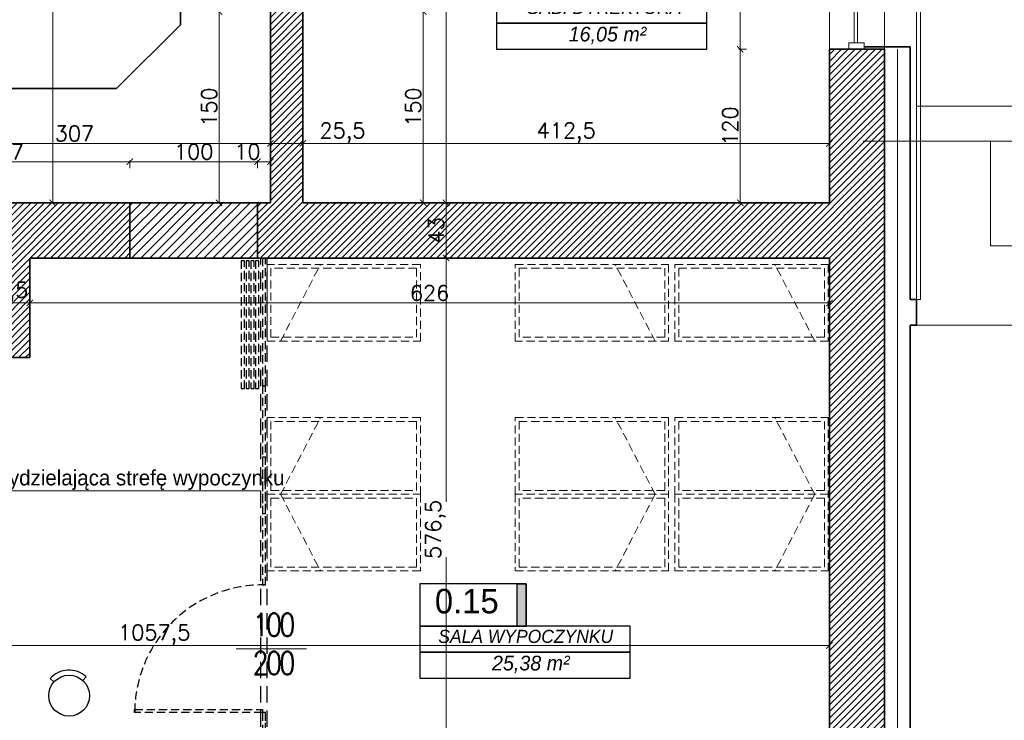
# Model space of a CAD drawing. Header units: millimetres. Extents: x -740 to 33545, y 5178 to 22494.
# Tile 142 of 250: x 11205 to 11976, y 9997 to 10546. Entities that reach past the tile are written whole.
import ezdxf
from ezdxf.lldxf.tags import DXFTag

# ---------------------------------------------------------------- set-up
doc = ezdxf.new("R2010")
doc.units = ezdxf.units.MM
doc.header["$MEASUREMENT"] = 0
doc.linetypes.add('DASHED2', pattern=[9.525, 6.35, -3.175])
doc.layers.get('Defpoints').update_dxf_attribs({"color": 252})
doc.layers.add('_I_EKO_PODKLAD 3', color=252, linetype='Continuous')
doc.layers.add('tabelki opis', color=252, linetype='Continuous')
for name, color, linetype, lineweight in [('_IS_EKO_KS_podposadzkowa', 86, 'Continuous', 35), ('A_istniejÄ…ce Ĺ›ciany', 252, 'Continuous', 35), ('A_izolacja', 252, 'Continuous', 9), ('A_l.przerywana', 252, 'ICAD_ISO03W100', 9), ('A_opisy', 252, 'Continuous', 15), ('A_wyposaĹĽenie', 252, 'Continuous', 9), ('A_Ĺ›ciany projektowane', 252, 'Continuous', 35), ('l. przerywana', 252, 'ICAD_ISO03W100', 9), ('l.widokowa', 252, 'Continuous', 15), ('l.wypeĹ‚nien', 252, 'Continuous', 5), ('linia opisowa', 252, 'Continuous', 9), ('Nowe_820-G Rysunki Obrazki_Nr_piĂłra__23', 252, 'Continuous', 15), ('wymiarowanie', 252, 'Continuous', 9)]:
    doc.layers.add(name, color=color, linetype=linetype, lineweight=lineweight)
doc.styles.add('1-100', font='simplex.shx', dxfattribs={"width": 0.8, "height": 15})
doc.styles.add('ARIALL', font='GOTHIC.TTF', dxfattribs={"height": 40})
doc.styles.add('ROMANS', font='romans')
doc.styles.add('styl2', font='simplex.shx')
doc.linetypes.add('BATTING', pattern='A,0.00254,-2.54,[134,ltypeshp.shx,S=2.54,R=0,X=-2.54,Y=0],-5.08,[134,ltypeshp.shx,S=2.54,R=180,X=2.54,Y=0],-2.54', length=10.16254)
tags = doc.linetypes.add('ICAD_ISO03W100', pattern=[30, 12, -18]).pattern_tags.tags
tags[6:7] = [DXFTag(74, 4), DXFTag(75, 0), DXFTag(340, '0'), DXFTag(46, 1.0), DXFTag(50, 0.0), DXFTag(44, 0.0), DXFTag(45, 0.0)]
tags[4:5] = [DXFTag(74, 4), DXFTag(75, 0), DXFTag(340, '0'), DXFTag(46, 1.0), DXFTag(50, 0.0), DXFTag(44, 0.0), DXFTag(45, 0.0)]
doc.dimstyles.new('Skala 1-50', dxfattribs={"dimtxt": 12, "dimasz": 5, "dimexe": 1, "dimexo": 1, "dimgap": 1.5, "dimtad": 1, "dimdec": 1, "dimrnd": 0.5, "dimtxsty": 'styl2', "dimblk": 'ARCHTICK', "dimcen": 5, "dimadec": 0, "dimazin": 0, "dimtfac": 1, "dimtdec": 1, "dimtmove": 1, "dimatfit": 3, "dimldrblk": 'ARCHTICK', "dimfxl": 0, "dimlwd": -1, "dimlwe": -1, "dimarcsym": 0})

# ---------------------------------------------------------------- blocks, each defined once
blk = doc.blocks.new('_ArchTick')
at = {"color": 0, "linetype": 'ByBlock', "const_width": 0.15}
blk.add_lwpolyline([(-0.5, -0.5), (0.5, 0.5)], dxfattribs=at)
blk = doc.blocks.new('*D1176')
at = {"layer": 'Defpoints', "color": 0}
for p in [(11401.42, 10468.65), (11426.82, 10460.12), (11426.82, 10449.07)]:
    blk.add_point(p, dxfattribs=at)
at = {"layer": 'wymiarowanie', "color": 0}
for p, q in [((11401.42, 10454.07), (11401.42, 10448.07)), ((11401.42, 10449.07), (11426.82, 10449.07)), ((11426.82, 10454.07), (11426.82, 10448.07)), ((11426.82, 10449.07), (11474.87, 10449.07))]:
    blk.add_line(p, q, dxfattribs=at)
at = {"layer": 'wymiarowanie', "color": 0, "xscale": 5, "yscale": 5, "zscale": 5, "rotation": 180}
blk.add_blockref('_ArchTick', (11401.42, 10449.07), dxfattribs=at)
at = {"layer": 'wymiarowanie', "color": 0, "xscale": 5, "yscale": 5, "zscale": 5}
blk.add_blockref('_ArchTick', (11426.82, 10449.07), dxfattribs=at)
at = {"layer": 'wymiarowanie', "color": 0, "insert": (11457.8, 10457.42), "char_height": 12, "attachment_point": 5, "style": 'styl2'}
blk.add_mtext('25,5', dxfattribs=at)
blk = doc.blocks.new('*D1177')
at = {"layer": 'Defpoints', "color": 0}
for p in [(11426.82, 10460.12), (11839.15, 10462.64), (11839.15, 10449.07)]:
    blk.add_point(p, dxfattribs=at)
at = {"layer": 'wymiarowanie', "color": 0}
for p, q in [((11426.82, 10454.07), (11426.82, 10448.07)), ((11426.82, 10449.07), (11839.15, 10449.07)), ((11839.15, 10454.07), (11839.15, 10448.07))]:
    blk.add_line(p, q, dxfattribs=at)
at = {"layer": 'wymiarowanie', "color": 0, "xscale": 5, "yscale": 5, "zscale": 5, "rotation": 180}
blk.add_blockref('_ArchTick', (11426.82, 10449.07), dxfattribs=at)
at = {"layer": 'wymiarowanie', "color": 0, "xscale": 5, "yscale": 5, "zscale": 5}
blk.add_blockref('_ArchTick', (11839.15, 10449.07), dxfattribs=at)
at = {"layer": 'wymiarowanie', "color": 0, "insert": (11632.98, 10457.42), "char_height": 12, "attachment_point": 5, "style": 'styl2'}
blk.add_mtext('412,5', dxfattribs=at)
blk = doc.blocks.new('*D1186')
at = {"layer": 'Defpoints', "color": 0}
for p in [(11839.15, 10110.74), (10781.66, 10085.81), (11839.15, 10055.97)]:
    blk.add_point(p, dxfattribs=at)
at = {"layer": 'wymiarowanie', "color": 0}
for p, q in [((10781.66, 10060.97), (10781.66, 10054.97)), ((10781.66, 10055.97), (11839.15, 10055.97)), ((11839.15, 10060.97), (11839.15, 10054.97))]:
    blk.add_line(p, q, dxfattribs=at)
at = {"layer": 'wymiarowanie', "color": 0, "xscale": 5, "yscale": 5, "zscale": 5, "rotation": 180}
blk.add_blockref('_ArchTick', (10781.66, 10055.97), dxfattribs=at)
at = {"layer": 'wymiarowanie', "color": 0, "xscale": 5, "yscale": 5, "zscale": 5}
blk.add_blockref('_ArchTick', (11839.15, 10055.97), dxfattribs=at)
at = {"layer": 'wymiarowanie', "color": 0, "insert": (11310.4, 10064.32), "char_height": 12, "attachment_point": 5, "style": 'styl2'}
blk.add_mtext('1057,5', dxfattribs=at)
blk = doc.blocks.new('*D1210')
at = {"layer": 'Defpoints', "color": 0}
for p in [(11527.57, 10791.99), (11515.94, 10402.52), (11539.01, 10402.52)]:
    blk.add_point(p, dxfattribs=at)
at = {"layer": 'wymiarowanie', "color": 0}
for p, q in [((11534.01, 10791.99), (11540.01, 10791.99)), ((11539.01, 10791.99), (11539.01, 10402.52)), ((11534.01, 10402.52), (11540.01, 10402.52))]:
    blk.add_line(p, q, dxfattribs=at)
at = {"layer": 'wymiarowanie', "color": 0, "xscale": 5, "yscale": 5, "zscale": 5}
for p, rotation in [((11539.01, 10791.99), 90), ((11539.01, 10402.52), 270)]:
    blk.add_blockref('_ArchTick', p, dxfattribs=dict(at, rotation=rotation))
at = {"layer": 'wymiarowanie', "color": 0, "insert": (11530.66, 10597.26), "char_height": 12, "attachment_point": 5, "rotation": 90, "style": 'styl2'}
blk.add_mtext('389,5', dxfattribs=at)
blk = doc.blocks.new('*D1211')
at = {"layer": 'Defpoints', "color": 0}
for p in [(11515.94, 10402.52), (11515.83, 10359.34), (11539.01, 10359.34)]:
    blk.add_point(p, dxfattribs=at)
at = {"layer": 'wymiarowanie', "color": 0}
for p, q in [((11534.01, 10402.52), (11540.01, 10402.52)), ((11539.01, 10402.52), (11539.01, 10359.34)), ((11534.01, 10359.34), (11540.01, 10359.34))]:
    blk.add_line(p, q, dxfattribs=at)
at = {"layer": 'wymiarowanie', "color": 0, "xscale": 5, "yscale": 5, "zscale": 5}
for p, rotation in [((11539.01, 10402.52), 90), ((11539.01, 10359.34), 270)]:
    blk.add_blockref('_ArchTick', p, dxfattribs=dict(at, rotation=rotation))
at = {"layer": 'wymiarowanie', "color": 0, "insert": (11531.21, 10380.93), "char_height": 12, "attachment_point": 5, "rotation": 90, "style": 'styl2'}
blk.add_mtext('43', dxfattribs=at)
blk = doc.blocks.new('*D2126')
at = {"layer": 'Defpoints', "color": 0}
for p in [(11905.83, 10675.69), (11981.91, 10524.75), (12091.4, 10524.75)]:
    blk.add_point(p, dxfattribs=at)
at = {"layer": 'wymiarowanie', "color": 0}
for p, q in [((12086.4, 10675.69), (12092.4, 10675.69)), ((12091.4, 10675.69), (12091.4, 10524.75)), ((12086.4, 10524.75), (12092.4, 10524.75))]:
    blk.add_line(p, q, dxfattribs=at)
at = {"layer": 'wymiarowanie', "color": 0, "xscale": 5, "yscale": 5, "zscale": 5}
for p, rotation in [((12091.4, 10675.69), 90), ((12091.4, 10524.75), 270)]:
    blk.add_blockref('_ArchTick', p, dxfattribs=dict(at, rotation=rotation))
at = {"layer": 'wymiarowanie', "color": 0, "insert": (12083.75, 10600.22), "char_height": 12, "attachment_point": 5, "rotation": 90, "style": 'styl2'}
blk.add_mtext('151', dxfattribs=at)
blk = doc.blocks.new('*D2127')
at = {"layer": 'Defpoints', "color": 0}
for p in [(11907.33, 10306.75), (11961.91, 9739.58), (12091.4, 9739.58)]:
    blk.add_point(p, dxfattribs=at)
at = {"layer": 'wymiarowanie', "color": 0}
for p, q in [((12086.4, 10306.75), (12092.4, 10306.75)), ((12091.4, 10306.75), (12091.4, 9739.58)), ((12086.4, 9739.58), (12092.4, 9739.58))]:
    blk.add_line(p, q, dxfattribs=at)
at = {"layer": 'wymiarowanie', "color": 0, "xscale": 5, "yscale": 5, "zscale": 5}
for p, rotation in [((12091.4, 10306.75), 90), ((12091.4, 9739.58), 270)]:
    blk.add_blockref('_ArchTick', p, dxfattribs=dict(at, rotation=rotation))
at = {"layer": 'wymiarowanie', "color": 0, "insert": (12083.6, 10023.17), "char_height": 12, "attachment_point": 5, "rotation": 90, "style": 'styl2'}
blk.add_mtext('567', dxfattribs=at)
blk = doc.blocks.new('*D2130')
at = {"layer": 'Defpoints', "color": 0}
for p in [(11902.33, 10524.75), (11902.33, 10326.75), (12091.4, 10326.75)]:
    blk.add_point(p, dxfattribs=at)
at = {"layer": 'wymiarowanie', "color": 0}
for p, q in [((12086.4, 10524.75), (12092.4, 10524.75)), ((12091.4, 10524.75), (12091.4, 10326.75)), ((12086.4, 10326.75), (12092.4, 10326.75))]:
    blk.add_line(p, q, dxfattribs=at)
at = {"layer": 'wymiarowanie', "color": 0, "xscale": 5, "yscale": 5, "zscale": 5}
for p, rotation in [((12091.4, 10524.75), 90), ((12091.4, 10326.75), 270)]:
    blk.add_blockref('_ArchTick', p, dxfattribs=dict(at, rotation=rotation))
at = {"layer": 'wymiarowanie', "color": 0, "insert": (12083.6, 10425.75), "char_height": 12, "attachment_point": 5, "rotation": 90, "style": 'styl2'}
blk.add_mtext('198', dxfattribs=at)
blk = doc.blocks.new('*D2131')
at = {"layer": 'Defpoints', "color": 0}
for p in [(11902.33, 10326.75), (11907.33, 10306.75), (12091.4, 10306.75)]:
    blk.add_point(p, dxfattribs=at)
at = {"layer": 'wymiarowanie', "color": 0}
for p, q in [((12086.4, 10326.75), (12092.4, 10326.75)), ((12091.4, 10326.75), (12091.4, 10306.75)), ((12086.4, 10306.75), (12092.4, 10306.75))]:
    blk.add_line(p, q, dxfattribs=at)
at = {"layer": 'wymiarowanie', "color": 0, "xscale": 5, "yscale": 5, "zscale": 5}
for p, rotation in [((12091.4, 10326.75), 90), ((12091.4, 10306.75), 270)]:
    blk.add_blockref('_ArchTick', p, dxfattribs=dict(at, rotation=rotation))
at = {"layer": 'wymiarowanie', "color": 0, "insert": (12083.6, 10292.48), "char_height": 12, "attachment_point": 5, "rotation": 90, "style": 'styl2'}
blk.add_mtext('20', dxfattribs=at)
blk = doc.blocks.new('*D2196')
at = {"layer": 'Defpoints', "color": 0}
for p in [(11219.65, 10791.99), (11218.78, 10402.52), (11231, 10402.52)]:
    blk.add_point(p, dxfattribs=at)
at = {"layer": 'wymiarowanie', "color": 0}
for p, q in [((11226, 10791.99), (11232, 10791.99)), ((11231, 10791.99), (11231, 10686.66)), ((11231, 10402.52), (11231, 10643.36)), ((11226, 10402.52), (11232, 10402.52))]:
    blk.add_line(p, q, dxfattribs=at)
at = {"layer": 'wymiarowanie', "color": 0, "xscale": 5, "yscale": 5, "zscale": 5}
for p, rotation in [((11231, 10791.99), 90), ((11231, 10402.52), 270)]:
    blk.add_blockref('_ArchTick', p, dxfattribs=dict(at, rotation=rotation))
at = {"layer": 'wymiarowanie', "color": 0, "insert": (11222.65, 10665.01), "char_height": 12, "attachment_point": 5, "rotation": 90, "style": 'styl2'}
blk.add_mtext('389,5', dxfattribs=at)
blk = doc.blocks.new('*D2205')
at = {"layer": 'Defpoints', "color": 0}
for p in [(11401.42, 10478.86), (11094.39, 10472.75), (11401.42, 10449.07)]:
    blk.add_point(p, dxfattribs=at)
at = {"layer": 'wymiarowanie', "color": 0}
for p, q in [((11094.39, 10454.07), (11094.39, 10448.07)), ((11094.39, 10449.07), (11401.42, 10449.07)), ((11401.42, 10454.07), (11401.42, 10448.07))]:
    blk.add_line(p, q, dxfattribs=at)
at = {"layer": 'wymiarowanie', "color": 0, "xscale": 5, "yscale": 5, "zscale": 5, "rotation": 180}
blk.add_blockref('_ArchTick', (11094.39, 10449.07), dxfattribs=at)
at = {"layer": 'wymiarowanie', "color": 0, "xscale": 5, "yscale": 5, "zscale": 5}
blk.add_blockref('_ArchTick', (11401.42, 10449.07), dxfattribs=at)
at = {"layer": 'wymiarowanie', "color": 0, "insert": (11247.9, 10456.87), "char_height": 12, "attachment_point": 5, "style": 'styl2'}
blk.add_mtext('307', dxfattribs=at)
blk = doc.blocks.new('*D2209')
at = {"layer": 'Defpoints', "color": 0}
for p in [(11562.62, 10359.34), (11539.01, 9782.76), (11576.75, 9782.76)]:
    blk.add_point(p, dxfattribs=at)
at = {"layer": 'wymiarowanie', "color": 0}
for p, q in [((11544.01, 10359.34), (11538.01, 10359.34)), ((11539.01, 10359.34), (11539.01, 10168.41)), ((11539.01, 9782.76), (11539.01, 10125.2)), ((11544.01, 9782.76), (11538.01, 9782.76))]:
    blk.add_line(p, q, dxfattribs=at)
at = {"layer": 'wymiarowanie', "color": 0, "xscale": 5, "yscale": 5, "zscale": 5}
for p, rotation in [((11539.01, 10359.34), 90), ((11539.01, 9782.76), 270)]:
    blk.add_blockref('_ArchTick', p, dxfattribs=dict(at, rotation=rotation))
at = {"layer": 'wymiarowanie', "color": 0, "insert": (11530.66, 10146.8), "char_height": 12, "attachment_point": 5, "rotation": 90, "style": 'styl2'}
blk.add_mtext('576,5', dxfattribs=at)
blk = doc.blocks.new('*D2620')
at = {"layer": 'Defpoints', "color": 0}
for p in [(11291.35, 10434.77), (11094.39, 10421.64), (11291.35, 10402.52)]:
    blk.add_point(p, dxfattribs=at)
at = {"layer": 'wymiarowanie', "color": 0}
for p, q in [((11094.39, 10429.77), (11094.39, 10435.77)), ((11094.39, 10434.77), (11291.35, 10434.77)), ((11291.35, 10429.77), (11291.35, 10435.77))]:
    blk.add_line(p, q, dxfattribs=at)
at = {"layer": 'wymiarowanie', "color": 0, "xscale": 5, "yscale": 5, "zscale": 5, "rotation": 180}
blk.add_blockref('_ArchTick', (11094.39, 10434.77), dxfattribs=at)
at = {"layer": 'wymiarowanie', "color": 0, "xscale": 5, "yscale": 5, "zscale": 5}
blk.add_blockref('_ArchTick', (11291.35, 10434.77), dxfattribs=at)
at = {"layer": 'wymiarowanie', "color": 0, "insert": (11192.87, 10442.57), "char_height": 12, "attachment_point": 5, "style": 'styl2'}
blk.add_mtext('197', dxfattribs=at)
blk = doc.blocks.new('*D2621')
at = {"layer": 'Defpoints', "color": 0}
for p in [(11391.26, 10434.77), (11291.35, 10402.52), (11391.26, 10402.52)]:
    blk.add_point(p, dxfattribs=at)
at = {"layer": 'wymiarowanie', "color": 0}
for p, q in [((11291.35, 10429.77), (11291.35, 10435.77)), ((11291.35, 10434.77), (11391.26, 10434.77)), ((11391.26, 10429.77), (11391.26, 10435.77))]:
    blk.add_line(p, q, dxfattribs=at)
at = {"layer": 'wymiarowanie', "color": 0, "xscale": 5, "yscale": 5, "zscale": 5, "rotation": 180}
blk.add_blockref('_ArchTick', (11291.35, 10434.77), dxfattribs=at)
at = {"layer": 'wymiarowanie', "color": 0, "xscale": 5, "yscale": 5, "zscale": 5}
blk.add_blockref('_ArchTick', (11391.26, 10434.77), dxfattribs=at)
at = {"layer": 'wymiarowanie', "color": 0, "insert": (11341.31, 10442.57), "char_height": 12, "attachment_point": 5, "style": 'styl2'}
blk.add_mtext('100', dxfattribs=at)
blk = doc.blocks.new('*D2622')
at = {"layer": 'Defpoints', "color": 0}
for p in [(11401.42, 10434.77), (11391.26, 10402.52), (11401.42, 10402.52)]:
    blk.add_point(p, dxfattribs=at)
at = {"layer": 'wymiarowanie', "color": 0}
for p, q in [((11391.26, 10429.77), (11391.26, 10435.77)), ((11391.26, 10434.77), (11401.42, 10434.77)), ((11401.42, 10429.77), (11401.42, 10435.77))]:
    blk.add_line(p, q, dxfattribs=at)
at = {"layer": 'wymiarowanie', "color": 0, "xscale": 5, "yscale": 5, "zscale": 5, "rotation": 180}
blk.add_blockref('_ArchTick', (11391.26, 10434.77), dxfattribs=at)
at = {"layer": 'wymiarowanie', "color": 0, "xscale": 5, "yscale": 5, "zscale": 5}
blk.add_blockref('_ArchTick', (11401.42, 10434.77), dxfattribs=at)
at = {"layer": 'wymiarowanie', "color": 0, "insert": (11383.35, 10442.57), "char_height": 12, "attachment_point": 5, "style": 'styl2'}
blk.add_mtext('10', dxfattribs=at)
blk = doc.blocks.new('*D2641')
at = {"layer": 'Defpoints', "color": 0}
for p in [(11174.51, 10359.34), (11212.91, 10359.34), (11212.91, 10324.14)]:
    blk.add_point(p, dxfattribs=at)
at = {"layer": 'wymiarowanie', "color": 0}
for p, q in [((11174.51, 10329.14), (11174.51, 10323.14)), ((11174.51, 10324.14), (11212.91, 10324.14)), ((11212.91, 10329.14), (11212.91, 10323.14))]:
    blk.add_line(p, q, dxfattribs=at)
at = {"layer": 'wymiarowanie', "color": 0, "xscale": 5, "yscale": 5, "zscale": 5, "rotation": 180}
blk.add_blockref('_ArchTick', (11174.51, 10324.14), dxfattribs=at)
at = {"layer": 'wymiarowanie', "color": 0, "xscale": 5, "yscale": 5, "zscale": 5}
blk.add_blockref('_ArchTick', (11212.91, 10324.14), dxfattribs=at)
at = {"layer": 'wymiarowanie', "color": 0, "insert": (11193.71, 10332.49), "char_height": 12, "attachment_point": 5, "style": 'styl2'}
blk.add_mtext('38,5', dxfattribs=at)
blk = doc.blocks.new('*D2642')
at = {"layer": 'Defpoints', "color": 0}
for p in [(11212.91, 10359.34), (11839.15, 10359.34), (11839.15, 10324.14)]:
    blk.add_point(p, dxfattribs=at)
at = {"layer": 'wymiarowanie', "color": 0}
for p, q in [((11212.91, 10329.14), (11212.91, 10323.14)), ((11212.91, 10324.14), (11839.15, 10324.14)), ((11839.15, 10329.14), (11839.15, 10323.14))]:
    blk.add_line(p, q, dxfattribs=at)
at = {"layer": 'wymiarowanie', "color": 0, "xscale": 5, "yscale": 5, "zscale": 5, "rotation": 180}
blk.add_blockref('_ArchTick', (11212.91, 10324.14), dxfattribs=at)
at = {"layer": 'wymiarowanie', "color": 0, "xscale": 5, "yscale": 5, "zscale": 5}
blk.add_blockref('_ArchTick', (11839.15, 10324.14), dxfattribs=at)
at = {"layer": 'wymiarowanie', "color": 0, "insert": (11526.03, 10331.94), "char_height": 12, "attachment_point": 5, "style": 'styl2'}
blk.add_mtext('626', dxfattribs=at)
blk = doc.blocks.new('*D2797')
at = {"layer": 'Defpoints', "color": 0}
for p in [(11839.15, 10677.69), (11769.27, 10522.75), (11839.15, 10522.75)]:
    blk.add_point(p, dxfattribs=at)
at = {"layer": 'wymiarowanie', "color": 0}
for p, q in [((11774.27, 10677.69), (11768.27, 10677.69)), ((11769.27, 10677.69), (11769.27, 10642.59)), ((11769.27, 10522.75), (11769.27, 10614.96)), ((11774.27, 10522.75), (11768.27, 10522.75))]:
    blk.add_line(p, q, dxfattribs=at)
at = {"layer": 'wymiarowanie', "color": 0, "xscale": 5, "yscale": 5, "zscale": 5}
for p, rotation in [((11769.27, 10677.69), 90), ((11769.27, 10522.75), 270)]:
    blk.add_blockref('_ArchTick', p, dxfattribs=dict(at, rotation=rotation))
at = {"layer": 'wymiarowanie', "color": 0, "insert": (11761.62, 10628.77), "char_height": 12, "attachment_point": 5, "rotation": 90, "style": 'styl2'}
blk.add_mtext('155', dxfattribs=at)
blk = doc.blocks.new('*D2798')
at = {"layer": 'Defpoints', "color": 0}
for p in [(11839.15, 10522.75), (11769.27, 10402.52), (11839.15, 10402.52)]:
    blk.add_point(p, dxfattribs=at)
at = {"layer": 'wymiarowanie', "color": 0}
for p, q in [((11774.27, 10522.75), (11768.27, 10522.75)), ((11769.27, 10522.75), (11769.27, 10402.52)), ((11774.27, 10402.52), (11768.27, 10402.52))]:
    blk.add_line(p, q, dxfattribs=at)
at = {"layer": 'wymiarowanie', "color": 0, "xscale": 5, "yscale": 5, "zscale": 5}
for p, rotation in [((11769.27, 10522.75), 90), ((11769.27, 10402.52), 270)]:
    blk.add_blockref('_ArchTick', p, dxfattribs=dict(at, rotation=rotation))
at = {"layer": 'wymiarowanie', "color": 0, "insert": (11761.47, 10462.64), "char_height": 12, "attachment_point": 5, "rotation": 90, "style": 'styl2'}
blk.add_mtext('120', dxfattribs=at)
blk = doc.blocks.new('*D2802')
at = {"layer": 'Defpoints', "color": 0}
for p in [(11401.42, 10552.38), (11361.18, 10402.52), (11401.42, 10402.52)]:
    blk.add_point(p, dxfattribs=at)
at = {"layer": 'wymiarowanie', "color": 0}
for p, q in [((11366.18, 10552.38), (11360.18, 10552.38)), ((11361.18, 10552.38), (11361.18, 10402.52)), ((11366.18, 10402.52), (11360.18, 10402.52))]:
    blk.add_line(p, q, dxfattribs=at)
at = {"layer": 'wymiarowanie', "color": 0, "xscale": 5, "yscale": 5, "zscale": 5}
for p, rotation in [((11361.18, 10552.38), 90), ((11361.18, 10402.52), 270)]:
    blk.add_blockref('_ArchTick', p, dxfattribs=dict(at, rotation=rotation))
at = {"layer": 'wymiarowanie', "color": 0, "insert": (11353.38, 10477.45), "char_height": 12, "attachment_point": 5, "rotation": 90, "style": 'styl2'}
blk.add_mtext('150', dxfattribs=at)
blk = doc.blocks.new('*D2805')
at = {"layer": 'Defpoints', "color": 0}
for p in [(11480.81, 10552.38), (11480.81, 10402.52), (11521.06, 10402.52)]:
    blk.add_point(p, dxfattribs=at)
at = {"layer": 'wymiarowanie', "color": 0}
for p, q in [((11516.06, 10552.38), (11522.06, 10552.38)), ((11521.06, 10552.38), (11521.06, 10402.52)), ((11516.06, 10402.52), (11522.06, 10402.52))]:
    blk.add_line(p, q, dxfattribs=at)
at = {"layer": 'wymiarowanie', "color": 0, "xscale": 5, "yscale": 5, "zscale": 5}
for p, rotation in [((11521.06, 10552.38), 90), ((11521.06, 10402.52), 270)]:
    blk.add_blockref('_ArchTick', p, dxfattribs=dict(at, rotation=rotation))
at = {"layer": 'wymiarowanie', "color": 0, "insert": (11513.26, 10477.45), "char_height": 12, "attachment_point": 5, "rotation": 90, "style": 'styl2'}
blk.add_mtext('150', dxfattribs=at)

msp = doc.modelspace()

# ---------------------------------------------------------------- hatches: boundary and pattern name
at = {"layer": 'l.wypeĹ‚nien'}
h = msp.add_hatch(dxfattribs=at)
h.set_pattern_fill('ANSI31', color=256, scale=30, style=0)
h.paths.add_polyline_path([(11391.26, 10402.52), (11391.26, 10359.34), (11839.15, 10359.34), (11839.15, 9782.76), (11774.02, 9782.76), (11774.02, 9765.83), (11774.02, 9754.82), (11774.02, 9739.58), (11839.15, 9739.58), (11882.33, 9739.58), (11882.33, 10522.75), (11866.24, 10522.75), (11854.39, 10522.75), (11839.15, 10522.75), (11839.15, 10402.52), (11426.82, 10402.52), (11426.82, 10552.38), (11401.42, 10552.38), (11401.42, 10402.52)])
h.paths.add_polyline_path([(11391.26, 10834.32), (11391.26, 10791.99), (11401.42, 10791.99), (11401.42, 10654.38), (11426.82, 10654.38), (11426.82, 10791.99), (11839.15, 10791.99), (11839.15, 10677.69), (11854.39, 10677.69), (11866.24, 10677.69), (11882.33, 10677.69), (11882.33, 11331.32), (11882.33, 11374.5), (11799.42, 11374.5), (11799.42, 11331.32), (11839.15, 11331.32), (11839.15, 10994.32), (11839.15, 10834.32), (11699.45, 10834.32), (11685.18, 10834.32), (11640.68, 10834.32), (11401.42, 10834.32)])
h.paths.add_polyline_path([(11477.62, 10806.38), (11477.62, 10819.93), (11497.94, 10819.93), (11497.94, 10806.38)], flags=16)
h.paths.add_polyline_path([(11438.67, 10819.93), (11438.67, 10806.38), (11457.3, 10806.38), (11457.3, 10819.93)], flags=16)
h.paths.add_polyline_path([(11429.29, 9739.58), (11429.29, 9782.76), (11384.13, 9782.76), (11384.13, 9739.58)])
h.paths.add_polyline_path([(11624.02, 9739.58), (11624.02, 9782.76), (11579.29, 9782.76), (11579.29, 9739.58)])
h = msp.add_hatch(dxfattribs=at)
h.set_pattern_fill('ANSI31', color=256, scale=30, style=0)
h.paths.add_polyline_path([(10913.66, 10402.52), (10997.39, 10402.52), (11117.42, 10402.52), (11176.61, 10402.52), (11176.61, 10401.46), (11164.43, 10401.46), (11164.43, 10399.14), (11180.1, 10399.14), (11180.1, 10402.52), (11291.35, 10402.52), (11291.35, 10359.34), (11212.91, 10359.34), (11212.91, 10281.34), (11174.51, 10281.34), (11174.51, 10359.34), (11117.42, 10359.34), (10913.66, 10359.34)])
h.paths.add_polyline_path([(11186.51, 10326.34), (11186.51, 10347.34), (11200.91, 10347.34), (11200.91, 10326.34)], flags=16)
h.paths.add_polyline_path([(11186.51, 10326.34), (11186.51, 10347.34), (11200.91, 10347.34), (11200.91, 10326.34)], flags=0)
h.paths.add_polyline_path([(11186.51, 10293.34), (11186.51, 10314.34), (11200.91, 10314.34), (11200.91, 10293.34)], flags=16)
h.paths.add_polyline_path([(11186.51, 10293.34), (11186.51, 10314.34), (11200.91, 10314.34), (11200.91, 10293.34)], flags=0)
h.paths.add_polyline_path([(11234.13, 9739.58), (11234.13, 9782.76), (11199.91, 9782.76), (11199.91, 9812.76), (11174.51, 9812.76), (11174.51, 9782.76), (11128.02, 9782.76), (11128.02, 9739.58)])
h.paths.add_polyline_path([(10477.77, 9782.76), (10504.8, 9782.76), (10504.8, 9762.76), (10529.35, 9762.99), (10529.35, 9782.76), (10587.7, 9782.76), (10587.7, 9739.58), (10477.77, 9739.58)])
h.paths.add_polyline_path([(10783.28, 9739.58), (10783.28, 9782.76), (10737.7, 9782.76), (10737.7, 9739.58)])
h.paths.add_polyline_path([(10978.02, 9739.58), (10978.02, 9782.76), (10933.28, 9782.76), (10933.28, 9739.58)])
h.paths.add_polyline_path([(10769.66, 10359.34), (10771.66, 10359.34), (10771.66, 10402.52), (10736.26, 10402.52), (10736.26, 10359.34)])
h.paths.add_polyline_path([(10457.77, 9739.58), (10457.77, 9782.76), (10477.77, 9782.76), (10477.77, 9739.58), (10470.93, 9739.58)])
h.paths.add_polyline_path([(10771.66, 10359.34), (10771.66, 10402.52), (10791.66, 10402.52), (10791.66, 10359.34)])
h.paths.add_polyline_path([(10913.66, 10359.34), (10913.66, 10402.52), (10893.66, 10402.52), (10893.66, 10359.34)])
h.paths.add_polyline_path([(10504.8, 9762.76), (10504.8, 9782.76), (10529.35, 9782.76), (10529.35, 9762.99)])
h = msp.add_hatch(dxfattribs=at)
h.set_pattern_fill('ANSI31', color=256, scale=40, style=0)
h.paths.add_polyline_path([(11291.35, 10402.52), (11291.35, 10359.34), (11391.26, 10359.34), (11391.26, 10402.52)])
at = {"layer": 'tabelki opis'}
msp.add_hatch(color=256, dxfattribs=at).paths.add_polyline_path([(11601.6, 10070.96), (11601.6, 10104.23), (11594.64, 10104.23), (11594.64, 10070.96)])

# ---------------------------------------------------------------- linework, layer by layer
at = {"layer": '_I_EKO_PODKLAD 3', "linetype": 'DASHED2', "ltscale": 2}
for p, q in [((11393.83, 9782.76), (11393.83, 10359.34)), ((11393.83, 9782.76), (11393.83, 10359.34)), ((11398.83, 9782.76), (11398.83, 10359.34)), ((11398.83, 9782.76), (11398.83, 10359.34))]:
    msp.add_line(p, q, dxfattribs=at)
at = {"layer": '_I_EKO_PODKLAD 3', "ltscale": 500}
for p, q in [((11254.46, 10028.54), (11257.14, 10031.52)), ((11254.46, 10028.54), (11257.14, 10031.52)), ((11231.86, 10027.38), (11228.89, 10030.06)), ((11231.86, 10027.38), (11228.89, 10030.06))]:
    msp.add_line(p, q, dxfattribs=at)
at = {"layer": '_I_EKO_PODKLAD 3', "linetype": 'DASHED2'}
for points in [[(11378.57, 10357.14), (11378.57, 10257.14), (11381.07, 10257.14), (11381.07, 10357.14), (11378.57, 10357.14)], [(11382.32, 10357.14), (11382.32, 10257.14), (11384.82, 10257.14), (11384.82, 10357.14), (11382.32, 10357.14)], [(11386.07, 10357.14), (11386.07, 10257.14), (11388.57, 10257.14), (11388.57, 10357.14), (11386.07, 10357.14)], [(11389.82, 10357.14), (11389.82, 10257.14), (11392.32, 10257.14), (11392.32, 10357.14), (11389.82, 10357.14)], [(11395.08, 10359.34), (11395.08, 10259.34), (11397.58, 10259.34), (11397.58, 10359.34), (11395.08, 10359.34)], [(11395.08, 10359.34), (11395.08, 10259.34), (11397.58, 10259.34), (11397.58, 10359.34), (11395.08, 10359.34)], [(11395.08, 10259.34), (11395.08, 10159.34), (11397.58, 10159.34), (11397.58, 10259.34), (11395.08, 10259.34)], [(11395.08, 10259.34), (11395.08, 10159.34), (11397.58, 10159.34), (11397.58, 10259.34), (11395.08, 10259.34)], [(11395.08, 10203.34), (11395.08, 10103.34), (11397.58, 10103.34), (11397.58, 10203.34), (11395.08, 10203.34)], [(11295.08, 10005.84), (11395.08, 10005.84), (11395.08, 10003.34), (11295.08, 10003.34), (11295.08, 10005.84)], [(11295.08, 10005.84), (11395.08, 10005.84), (11395.08, 10003.34), (11295.08, 10003.34), (11295.08, 10005.84)], [(11395.08, 10003.34), (11395.08, 9903.34), (11397.58, 9903.34), (11397.58, 10003.34), (11395.08, 10003.34)], [(11395.08, 10003.34), (11395.08, 9882.76), (11397.58, 9882.76), (11397.58, 10003.34), (11395.08, 10003.34)]]:
    msp.add_lwpolyline(points, dxfattribs=at)
at = {"layer": '_I_EKO_PODKLAD 3', "ltscale": 500}
msp.add_circle((11243.74, 10016.66), 16, dxfattribs=at)
msp.add_circle((11243.74, 10016.66), 16, dxfattribs=at)
at = {"layer": '_I_EKO_PODKLAD 3', "linetype": 'DASHED2'}
msp.add_arc((11395.08, 10003.34), 100, 88.56746, 180.50373, dxfattribs=at)
msp.add_arc((11395.08, 10003.34), 100, 88.56746, 180.50373, dxfattribs=at)
at = {"layer": '_I_EKO_PODKLAD 3', "ltscale": 500}
msp.add_arc((11243.74, 10016.66), 20, 47.95505, 137.95505, dxfattribs=at)
msp.add_arc((11243.74, 10016.66), 20, 47.95505, 137.95505, dxfattribs=at)
at = {"layer": '_IS_EKO_KS_podposadzkowa'}
for p, q in [((11330.86, 10794.54), (11330.85, 10542)), ((10426.12, 10492), (11280.85, 10492))]:
    msp.add_line(p, q, dxfattribs=at)
at = {"layer": '_IS_EKO_KS_podposadzkowa', "ltscale": 10}
msp.add_line((11280.85, 10492), (11330.85, 10542), dxfattribs=at)
at = {"layer": 'A_istniejÄ…ce Ĺ›ciany', "ltscale": 1000}
msp.add_line((11233.26, 10402.52), (11291.35, 10402.52), dxfattribs=at)
msp.add_line((11233.26, 10402.52), (11291.35, 10402.52), dxfattribs=at)
at = {"layer": 'A_istniejÄ…ce Ĺ›ciany'}
msp.add_line((11291.35, 10402.52), (11291.35, 10359.34), dxfattribs=at)
at = {"layer": 'A_istniejÄ…ce Ĺ›ciany', "ltscale": 15}
for p, q in [((11212.91, 10359.34), (11212.91, 10281.34)), ((11212.91, 10281.34), (11174.51, 10281.34))]:
    msp.add_line(p, q, dxfattribs=at)
at = {"layer": 'A_istniejÄ…ce Ĺ›ciany'}
for points in [[(11401.42, 10552.38), (11401.42, 10402.52)], [(11426.82, 10402.52), (11426.82, 10552.38)], [(11839.15, 10522.75), (11839.15, 10402.52)], [(11882.33, 10522.75), (11839.15, 10522.75)], [(11839.15, 10522.75), (11854.39, 10522.75)], [(11854.39, 10522.75), (11866.24, 10522.75)], [(11866.24, 10522.75), (11882.33, 10522.75)], [(11882.33, 9739.58), (11882.33, 10522.75)], [(11291.35, 10402.52), (11117.42, 10402.52)], [(11401.42, 10402.52), (11391.26, 10402.52)], [(11391.26, 10402.52), (11391.26, 10359.34)], [(11839.15, 10402.52), (11426.82, 10402.52)], [(11212.91, 10359.34), (11291.35, 10359.34)], [(11391.26, 10359.34), (11839.15, 10359.34)], [(11839.15, 10359.34), (11839.15, 9782.76)], [(11839.15, 9782.76), (11839.15, 10359.34)]]:
    msp.add_lwpolyline(points, dxfattribs=at)
msp.add_lwpolyline([(11291.35, 10402.52), (11291.35, 10402.52), (11291.35, 10402.52), (11291.35, 10402.52)], close=True, dxfattribs=at)
at = {"layer": 'A_izolacja', "lineweight": 35}
msp.add_line((11866.24, 10524.75), (11902.33, 10524.75), dxfattribs=at)
for points in [[(11902.33, 10326.75), (11902.33, 10524.75)], [(11902.33, 10306.75), (11904.33, 10306.75), (11907.33, 10306.75), (11907.33, 10326.75), (11902.33, 10326.75)], [(11792.02, 9719.58), (11902.33, 9719.58), (11902.33, 10306.75)]]:
    msp.add_lwpolyline(points, dxfattribs=at)
at = {"layer": 'A_izolacja', "linetype": 'BATTING', "ltscale": 0.1}
msp.add_lwpolyline([(11772.02, 9729.58), (11892.33, 9729.58), (11892.33, 10522.75)], dxfattribs=at)
at = {"layer": 'A_l.przerywana', "ltscale": 0.3}
for points in [[(11839.15, 10522.75), (11839.15, 10677.69)], [(11882.33, 10677.69), (11882.33, 10522.75)]]:
    msp.add_lwpolyline(points, dxfattribs=at)
at = {"layer": 'A_wyposaĹĽenie', "linetype": 'DASHED2'}
for p, q in [((11409.36, 10294.34), (11440.59, 10354.34)), ((11409.36, 10294.34), (11440.59, 10354.34)), ((11702.62, 10294.34), (11671.39, 10354.34)), ((11702.62, 10294.34), (11671.39, 10354.34)), ((11827.62, 10294.34), (11796.39, 10354.34)), ((11827.62, 10294.34), (11796.39, 10354.34)), ((11409.36, 10174.34), (11440.59, 10234.34)), ((11409.36, 10174.34), (11440.59, 10234.34)), ((11702.62, 10174.34), (11671.39, 10234.34)), ((11702.62, 10174.34), (11671.39, 10234.34)), ((11827.62, 10174.34), (11796.39, 10234.34)), ((11827.62, 10174.34), (11796.39, 10234.34)), ((11409.36, 10174.34), (11440.59, 10114.34)), ((11409.36, 10174.34), (11440.59, 10114.34)), ((11702.62, 10174.34), (11671.39, 10114.34)), ((11702.62, 10174.34), (11671.39, 10114.34)), ((11827.62, 10174.34), (11796.39, 10114.34)), ((11827.62, 10174.34), (11796.39, 10114.34))]:
    msp.add_line(p, q, dxfattribs=at)
for points in [[(11398.83, 10354.34), (11398.83, 10294.34), (11518.83, 10294.34), (11518.83, 10354.34)], [(11398.83, 10354.34), (11398.83, 10294.34), (11518.83, 10294.34), (11518.83, 10354.34)], [(11401.83, 10351.34), (11401.83, 10297.34), (11515.83, 10297.34), (11515.83, 10351.34)], [(11401.83, 10351.34), (11401.83, 10297.34), (11515.83, 10297.34), (11515.83, 10351.34)], [(11713.15, 10354.34), (11713.15, 10294.34), (11593.15, 10294.34), (11593.15, 10354.34)], [(11713.15, 10354.34), (11713.15, 10294.34), (11593.15, 10294.34), (11593.15, 10354.34)], [(11710.15, 10351.34), (11710.15, 10297.34), (11596.15, 10297.34), (11596.15, 10351.34)], [(11710.15, 10351.34), (11710.15, 10297.34), (11596.15, 10297.34), (11596.15, 10351.34)], [(11838.15, 10354.34), (11838.15, 10294.34), (11718.15, 10294.34), (11718.15, 10354.34)], [(11838.15, 10354.34), (11838.15, 10294.34), (11718.15, 10294.34), (11718.15, 10354.34)], [(11835.15, 10351.34), (11835.15, 10297.34), (11721.15, 10297.34), (11721.15, 10351.34)], [(11835.15, 10351.34), (11835.15, 10297.34), (11721.15, 10297.34), (11721.15, 10351.34)], [(11398.83, 10234.34), (11398.83, 10174.34), (11518.83, 10174.34), (11518.83, 10234.34)], [(11398.83, 10234.34), (11398.83, 10174.34), (11518.83, 10174.34), (11518.83, 10234.34)], [(11713.15, 10234.34), (11713.15, 10174.34), (11593.15, 10174.34), (11593.15, 10234.34)], [(11713.15, 10234.34), (11713.15, 10174.34), (11593.15, 10174.34), (11593.15, 10234.34)], [(11838.15, 10234.34), (11838.15, 10174.34), (11718.15, 10174.34), (11718.15, 10234.34)], [(11838.15, 10234.34), (11838.15, 10174.34), (11718.15, 10174.34), (11718.15, 10234.34)], [(11401.83, 10231.34), (11401.83, 10177.34), (11515.83, 10177.34), (11515.83, 10231.34)], [(11401.83, 10231.34), (11401.83, 10177.34), (11515.83, 10177.34), (11515.83, 10231.34)], [(11710.15, 10231.34), (11710.15, 10177.34), (11596.15, 10177.34), (11596.15, 10231.34)], [(11710.15, 10231.34), (11710.15, 10177.34), (11596.15, 10177.34), (11596.15, 10231.34)], [(11835.15, 10231.34), (11835.15, 10177.34), (11721.15, 10177.34), (11721.15, 10231.34)], [(11835.15, 10231.34), (11835.15, 10177.34), (11721.15, 10177.34), (11721.15, 10231.34)], [(11398.83, 10114.34), (11398.83, 10174.34), (11518.83, 10174.34), (11518.83, 10114.34)], [(11398.83, 10114.34), (11398.83, 10174.34), (11518.83, 10174.34), (11518.83, 10114.34)], [(11401.83, 10117.34), (11401.83, 10171.34), (11515.83, 10171.34), (11515.83, 10117.34)], [(11401.83, 10117.34), (11401.83, 10171.34), (11515.83, 10171.34), (11515.83, 10117.34)], [(11713.15, 10114.34), (11713.15, 10174.34), (11593.15, 10174.34), (11593.15, 10114.34)], [(11713.15, 10114.34), (11713.15, 10174.34), (11593.15, 10174.34), (11593.15, 10114.34)], [(11710.15, 10117.34), (11710.15, 10171.34), (11596.15, 10171.34), (11596.15, 10117.34)], [(11710.15, 10117.34), (11710.15, 10171.34), (11596.15, 10171.34), (11596.15, 10117.34)], [(11838.15, 10114.34), (11838.15, 10174.34), (11718.15, 10174.34), (11718.15, 10114.34)], [(11838.15, 10114.34), (11838.15, 10174.34), (11718.15, 10174.34), (11718.15, 10114.34)], [(11835.15, 10117.34), (11835.15, 10171.34), (11721.15, 10171.34), (11721.15, 10117.34)], [(11835.15, 10117.34), (11835.15, 10171.34), (11721.15, 10171.34), (11721.15, 10117.34)]]:
    msp.add_lwpolyline(points, close=True, dxfattribs=at)
at = {"layer": 'A_Ĺ›ciany projektowane'}
msp.add_lwpolyline([(11291.35, 10402.52), (11391.26, 10402.52), (11391.26, 10359.34), (11291.35, 10359.34)], close=True, dxfattribs=at)
at = {"layer": 'l. przerywana', "ltscale": 0.3}
msp.add_line((11907.33, 10675.69), (11907.33, 10326.75), dxfattribs=at)
at = {"layer": 'l.widokowa'}
msp.add_lwpolyline([(11907.33, 10675.69), (11910.33, 10675.69), (11910.33, 10326.75), (11907.33, 10326.75)], dxfattribs=at)
at = {"layer": 'linia opisowa'}
for points in [[(12018.8, 10450.78), (11865.61, 10450.78)], [(11965.22, 10368.85), (12047.16, 10368.85), (12047.16, 10450.78), (11965.22, 10450.78), (11965.22, 10368.85)]]:
    msp.add_lwpolyline(points, dxfattribs=at)
at = {"layer": 'Nowe_820-G Rysunki Obrazki_Nr_piĂłra__23', "linetype": 'Continuous', "lineweight": 15}
for points in [[(11858.62, 10597.26), (11858.62, 10527.83)], [(11861.16, 10527.83), (11861.16, 10597.26)], [(11854.39, 10527.83), (11854.39, 10522.75)], [(11866.24, 10527.83), (11854.39, 10527.83)], [(11858.62, 10527.83), (11861.16, 10527.83)], [(11866.24, 10522.75), (11866.24, 10527.83)]]:
    msp.add_lwpolyline(points, dxfattribs=at)
at = {"layer": 'tabelki opis'}
for points in [[(11578.48, 10543.15), (11743.21, 10543.15), (11743.21, 10563.43), (11578.48, 10563.43), (11578.48, 10543.15)], [(11578.48, 10522.88), (11743.21, 10522.88), (11743.21, 10543.15), (11578.48, 10543.15), (11578.48, 10522.88)], [(11601.6, 10104.23), (11518.44, 10104.23), (11518.44, 10070.96), (11601.6, 10070.96), (11601.6, 10104.23)], [(11518.44, 10050.69), (11683.17, 10050.69), (11683.17, 10070.96), (11518.44, 10070.96), (11518.44, 10050.69)], [(11518.44, 10030.41), (11683.17, 10030.41), (11683.17, 10050.69), (11518.44, 10050.69), (11518.44, 10030.41)]]:
    msp.add_lwpolyline(points, dxfattribs=at)
msp.add_lwpolyline([(11601.6, 10070.96), (11594.64, 10070.96), (11594.64, 10104.23), (11601.6, 10104.23)], close=True, dxfattribs=at)
at = {"layer": 'wymiarowanie'}
for p, q in [((12489.74, 10478.26), (11907.33, 10478.26)), ((11076.23, 10176.95), (11393.83, 10176.95)), ((11374.51, 10053.34), (11429.51, 10053.34))]:
    msp.add_line(p, q, dxfattribs=at)
at = {"layer": 'wymiarowanie', "linetype": 'ICAD_ISO03W100', "ltscale": 0.2}
msp.add_line((11904.83, 10306.75), (12086.4, 10306.75), dxfattribs=at)

# ---------------------------------------------------------------- texts
at = {"layer": 'A_opisy', "ltscale": 0.3, "char_height": 10.8, "width": 109.7533, "attachment_point": 1, "rotation": 90, "style": 'ARIALL'}
for insert in [(11489.2, 9639.31), (11294.04, 9636.58), (11683.93, 9636.58)]:
    msp.add_mtext('\\pi43.41246;{\\fArial|b0|i1|c238|p34;153}\\P\\pi43.29366;{\\fArial|b0|i1|c238|p34;175}', dxfattribs=dict(at, insert=insert))
at = {"layer": 'tabelki opis', "attachment_point": 1}
for s, insert, char_height, width in [('\\pi23.00672;{\\fCentury Gothic|b0|i1|c238|p34;GAB. DYREKTORA}', (11578.48, 10560.66), 10.24, 164.736), ('{\\fCentury Gothic|b0|i1|c238|p34;16,05 m²}', (11634.94, 10540.39), 11.52, 68.7387), ('\\pi47.56736;{\\fCentury Gothic|b0|i1|c238|p34;KORYTARZ}', (10802.49, 10471.67), 10.24, 164.736), ('{\\fCentury Gothic|b0|i0|c238|p34;0.15}', (11530.17, 10100.27), 19.2, 56.7), ('\\pi14.38464;{\\fCentury Gothic|b0|i1|c238|p34;SALA WYPOCZYNKU}', (11518.44, 10068.2), 10.24, 164.736), ('{\\fCentury Gothic|b0|i1|c238|p34;25,38 m²}', (11574.9, 10047.92), 11.52, 68.7387)]:
    msp.add_mtext(s, dxfattribs=dict(at, insert=insert, char_height=char_height, width=width))
at = {"layer": 'wymiarowanie', "linetype": 'Continuous', "insert": (11412.45, 10193.3), "char_height": 12, "width": 327.6277, "attachment_point": 3, "style": 'ROMANS'}
msp.add_mtext('{\\fCentury Gothic|b0|i0|c238|p0;Mobilna ścianka wydzielająca strefę }{\\fCentury Gothic|b0|i0|c238|p0;wypoczynku}\\P{\\fCentury Gothic|b0|i0|c238|p0; }', dxfattribs=at)
at = {"layer": 'wymiarowanie', "linetype": 'DASHED2', "insert": (11418.99, 10081.17), "char_height": 18, "width": 45.8115, "attachment_point": 3, "style": '1-100'}
msp.add_mtext('\\pi2.05714;{\\T0.75000;100}\\P{\\T0.75000;200}', dxfattribs=at)

# ---------------------------------------------------------------- dimensions: what is measured, and where the dimension line sits
at = {"layer": 'wymiarowanie'}
for base, p1, p2, picture, middle in [((11231, 10402.52), (11219.65, 10791.99), (11218.78, 10402.52), '*D2196', (11231, 10665.01)), ((11769.27, 10522.75), (11839.15, 10677.69), (11839.15, 10522.75), '*D2797', (11769.27, 10628.77)), ((11539.01, 9782.76), (11562.62, 10359.34), (11576.75, 9782.76), '*D2209', (11539.01, 10146.8)), ((12091.4, 10306.75), (11902.33, 10326.75), (11907.33, 10306.75), '*D2131', (12091.4, 10292.48))]:
    dim = msp.add_linear_dim(base=base, p1=p1, p2=p2, angle=90, dimstyle='Skala 1-50', dxfattribs=at)
    dim.commit()
    dim.dimension.update_dxf_attribs({"geometry": picture, "text_midpoint": middle, "dimtype": 160})
for base, p1, p2, picture, middle in [((11539.01, 10402.52), (11527.57, 10791.99), (11515.94, 10402.52), '*D1210', (11530.66, 10597.26)), ((12091.4, 10524.75), (11905.83, 10675.69), (11981.91, 10524.75), '*D2126', (12083.75, 10600.22)), ((11361.18, 10402.52), (11401.42, 10552.38), (11401.42, 10402.52), '*D2802', (11353.38, 10477.45)), ((11521.06, 10402.52), (11480.81, 10552.38), (11480.81, 10402.52), '*D2805', (11513.26, 10477.45)), ((11769.27, 10402.52), (11839.15, 10522.75), (11839.15, 10402.52), '*D2798', (11761.47, 10462.64)), ((12091.4, 10326.75), (11902.33, 10524.75), (11902.33, 10326.75), '*D2130', (12083.6, 10425.75)), ((11539.01, 10359.34), (11515.94, 10402.52), (11515.83, 10359.34), '*D1211', (11531.21, 10380.93)), ((12091.4, 9739.58), (11907.33, 10306.75), (11961.91, 9739.58), '*D2127', (12083.6, 10023.17))]:
    dim = msp.add_linear_dim(base=base, p1=p1, p2=p2, angle=90, dimstyle='Skala 1-50', dxfattribs=at)
    dim.commit()
    dim.dimension.update_dxf_attribs({"geometry": picture, "text_midpoint": middle})
for base, p1, p2, picture, middle in [((11401.42, 10449.07), (11094.39, 10472.75), (11401.42, 10478.86), '*D2205', (11247.9, 10456.87)), ((11839.15, 10449.07), (11426.82, 10460.12), (11839.15, 10462.64), '*D1177', (11632.98, 10457.42)), ((11291.35, 10434.77), (11094.39, 10421.64), (11291.35, 10402.52), '*D2620', (11192.87, 10442.57)), ((11391.26, 10434.77), (11291.35, 10402.52), (11391.26, 10402.52), '*D2621', (11341.31, 10442.57)), ((11212.91, 10324.14), (11174.51, 10359.34), (11212.91, 10359.34), '*D2641', (11193.71, 10332.49)), ((11839.15, 10324.14), (11212.91, 10359.34), (11839.15, 10359.34), '*D2642', (11526.03, 10331.94)), ((11839.15, 10055.97), (10781.66, 10085.81), (11839.15, 10110.74), '*D1186', (11310.4, 10064.32))]:
    dim = msp.add_linear_dim(base=base, p1=p1, p2=p2, dimstyle='Skala 1-50', dxfattribs=at)
    dim.commit()
    dim.dimension.update_dxf_attribs({"geometry": picture, "text_midpoint": middle})
for base, p1, p2, picture, middle in [((11426.82, 10449.07), (11401.42, 10468.65), (11426.82, 10460.12), '*D1176', (11457.8, 10449.07)), ((11401.42, 10434.77), (11391.26, 10402.52), (11401.42, 10402.52), '*D2622', (11383.35, 10434.77))]:
    dim = msp.add_linear_dim(base=base, p1=p1, p2=p2, dimstyle='Skala 1-50', dxfattribs=at)
    dim.commit()
    dim.dimension.update_dxf_attribs({"geometry": picture, "text_midpoint": middle, "dimtype": 160})

doc.saveas('drawing.dxf')
